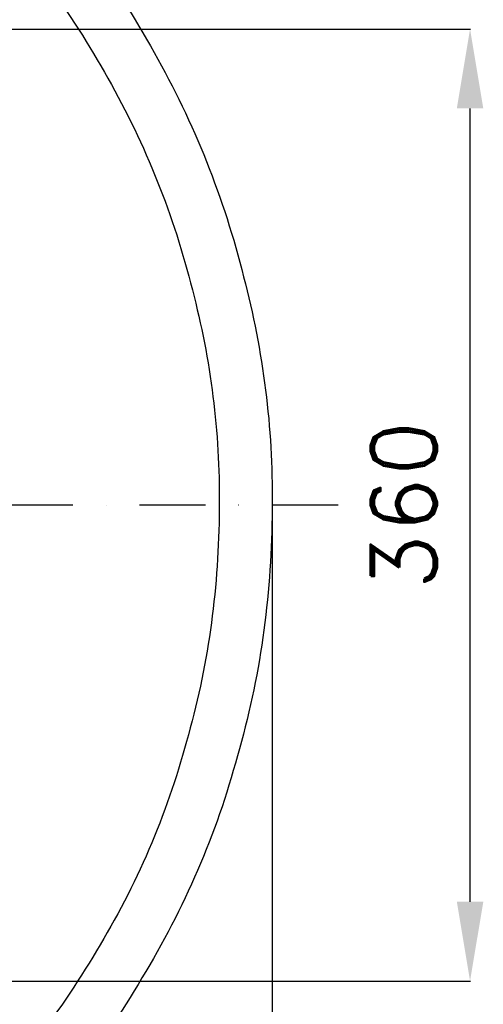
# Model space of a CAD drawing. Header units: millimetres. Extents: x -375 to 430, y -505 to 375.
# Tile 5 of 6: x 255 to 430, y -189 to 184. Entities that reach past the tile are written whole.
import ezdxf

# ---------------------------------------------------------------- set-up
doc = ezdxf.new("R2010")
doc.units = ezdxf.units.MM
doc.header["$LTSCALE"] = 5
doc.linetypes.add('ČERCHOVANÁX2', pattern=[2, 1, -0.5, 0, -0.5])
doc.layers.add('Kóty', color=2, linetype='Continuous')
doc.layers.add('Značka', color=7, linetype='Continuous')
doc.styles.get("Standard").update_dxf_attribs({"font": 'romand.shx', "height": 25})
doc.dimstyles.get("Standard").update_dxf_attribs({"dimtxt": 25, "dimasz": 30, "dimexe": 0.18, "dimexo": 0.0625, "dimgap": 12.5, "dimtad": 1, "dimdec": 0, "dimzin": 0, "dimdsep": 46, "dimtxsty": 'Standard', "dimcen": 0.09, "dimadec": 0, "dimazin": 0, "dimtfac": 1, "dimtdec": 0, "dimtofl": 0, "dimtmove": 0, "dimatfit": 3, "dimfxl": 1, "dimtolj": 1, "dimtzin": 0, "dimarcsym": 0})

# ---------------------------------------------------------------- blocks, each defined once
blk = doc.blocks.new('*D2')
at = {"layer": 'Defpoints', "color": 0, "transparency": 16777216}
for p in [(72, 180), (424.84, 180), (72, -180)]:
    blk.add_point(p, dxfattribs=at)
at = {"layer": 'Kóty', "color": 0, "lineweight": -2, "transparency": 16777216}
for p, q in [((72.06, 180), (425.02, 180)), ((424.84, -150), (424.84, 150)), ((72.06, -180), (425.02, -180))]:
    blk.add_line(p, q, dxfattribs=at)
at = {"layer": 'Kóty', "color": 0, "transparency": 16777216}
for points in [[(419.84, 150), (429.84, 150), (424.84, 180)], [(419.84, -150), (429.84, -150), (424.84, -180)]]:
    blk.add_solid(points, dxfattribs=at)
at = {"layer": 'Kóty', "color": 0, "transparency": 16777216, "insert": (399.84, 0), "char_height": 25, "attachment_point": 5, "rotation": 90}
blk.add_mtext('\\A1;360', dxfattribs=at)
blk = doc.blocks.new('*D3')
at = {"layer": 'Defpoints', "color": 0, "transparency": 16777216}
for p in [(-349.98, 0), (350.05, 0.12), (350.05, -499.82)]:
    blk.add_point(p, dxfattribs=at)
at = {"layer": 'Kóty', "color": 0, "lineweight": -2, "transparency": 16777216}
for p, q in [((350.05, 0.06), (350.05, -500)), ((-349.98, -0.06), (-349.98, -500)), ((-319.98, -499.82), (320.05, -499.82))]:
    blk.add_line(p, q, dxfattribs=at)
at = {"layer": 'Kóty', "color": 0, "transparency": 16777216}
for points in [[(-319.98, -494.82), (-319.98, -504.82), (-349.98, -499.82)], [(320.05, -494.82), (320.05, -504.82), (350.05, -499.82)]]:
    blk.add_solid(points, dxfattribs=at)
at = {"layer": 'Kóty', "color": 0, "transparency": 16777216, "insert": (0.04, -474.82), "char_height": 25, "attachment_point": 5}
blk.add_mtext('\\A1;700', dxfattribs=at)

msp = doc.modelspace()

# ---------------------------------------------------------------- linework, layer by layer
at = {"layer": 'Kóty'}
msp.add_lwpolyline([(424.84, -50.88), (424.84, 75)], dxfattribs=at)
at = {"layer": 'Značka', "color": 6, "linetype": 'ČERCHOVANÁX2', "lineweight": 25, "ltscale": 5}
msp.add_line((375, 0), (-375, 0), dxfattribs=at)
at = {"layer": 'Značka', "color": 5}
for points in [[(-86.1, 339.35, -0.034415), (-41.11, 347.84, -0.034416), (4.63, 350.09, -0.034417), (50.29, 346.65, -0.034417), (95.05, 336.98, -0.034417), (138.27, 321.83, -0.034417), (179, 300.91, -0.034417), (216.82, 275.1, -0.034407), (250.76, 244.35, -0.034414), (280.62, 209.62, -0.034488), (305.42, 171.14, -0.034419), (325.25, 129.88, -0.034077), (339.28, 86.27, -0.03279), (347.56, 43.5, -0.034265), (350.05, 0.12)], [(350.05, 0.12), (350.04, -2.17), (350.02, -4.46, -0.032168), (346.54, -50.09, -0.035723), (336.91, -94.89, -0.036667), (321.88, -138.14, -0.034754), (300.84, -178.83, -0.034039), (275.01, -216.66, -0.034453)]]:
    msp.add_lwpolyline(points, format="xyb", dxfattribs=at)
at = {"layer": 'Značka', "color": 1}
for points in [[(-81.18, 319.96, -0.034418), (-38.75, 327.97, -0.034417), (4.37, 330.09, -0.034417), (47.42, 326.84, -0.034417), (89.62, 317.73, -0.034415), (130.37, 303.45, -0.034416), (168.78, 283.72, -0.034418), (204.44, 259.39, -0.034406), (236.43, 230.39, -0.034413), (264.58, 197.65, -0.034487), (287.97, 161.36, -0.034418), (306.67, 122.47, -0.034077), (319.9, 81.35, -0.032792), (327.7, 41.02, -0.034265), (330.05, 0.12)], [(330.05, 0.12), (330.04, -2.04), (330.02, -4.2, -0.032166), (326.74, -47.22, -0.035722), (317.66, -89.46, -0.036665), (303.49, -130.24, -0.034754), (283.65, -168.61, -0.034039), (259.3, -204.27, -0.034453)]]:
    msp.add_lwpolyline(points, format="xyb", dxfattribs=at)

# ---------------------------------------------------------------- dimensions: what is measured, and where the dimension line sits
at = {"layer": 'Kóty'}
dim = msp.add_linear_dim(base=(424.84, 180), p1=(72, -180), p2=(72, 180), angle=90, dimstyle='Standard', dxfattribs=at)
dim.commit()
dim.dimension.update_dxf_attribs({"geometry": '*D2', "text_midpoint": (399.84, 0)})
dim = msp.add_linear_dim(base=(350.05, -499.82), p1=(-349.98, 0), p2=(350.05, 0.12), dimstyle='Standard', dxfattribs=at)
dim.commit()
dim.dimension.update_dxf_attribs({"geometry": '*D3', "text_midpoint": (0.04, -474.82)})

doc.saveas('drawing.dxf')
